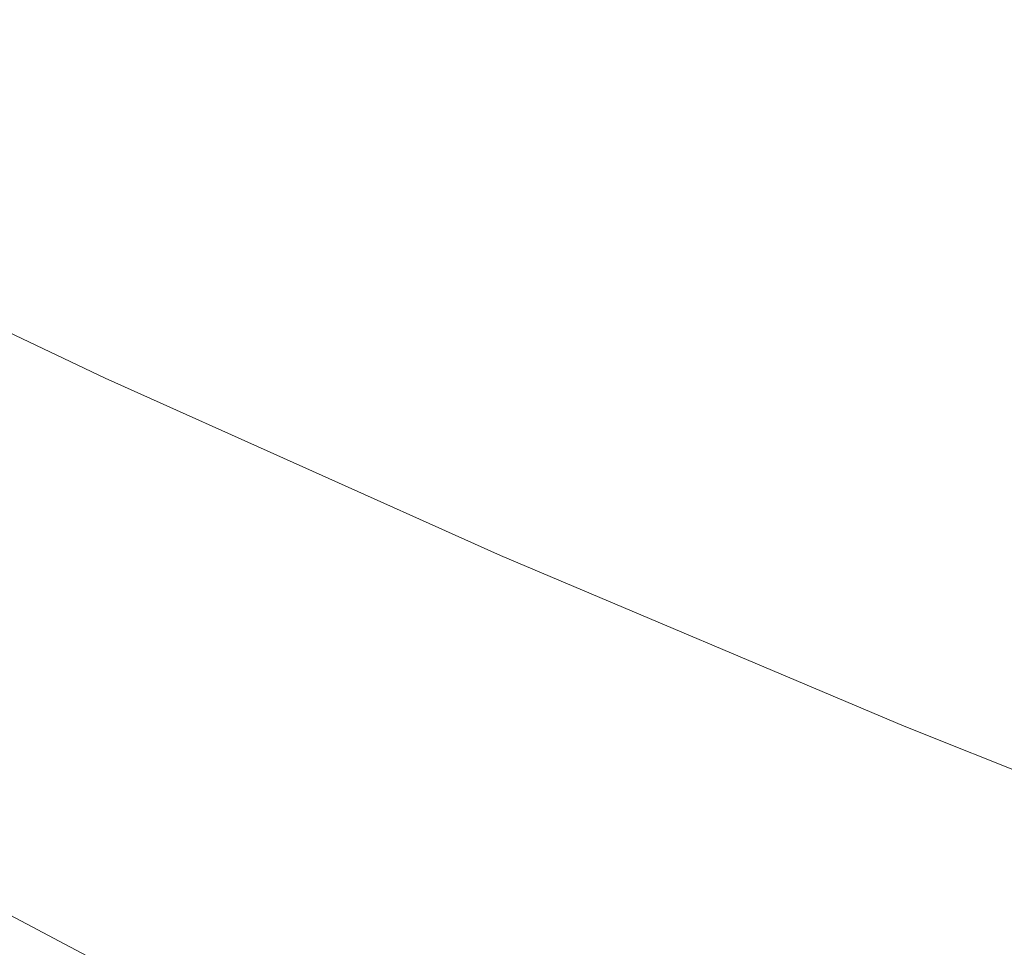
# Model space of a CAD drawing. Header units: millimetres. Extents: x 8 to 524, y 12 to 399.
# Tile 52 of 131: x 466.12 to 467.32, y 151.84 to 152.98. Entities that reach past the tile are written whole.
import ezdxf

# ---------------------------------------------------------------- set-up
doc = ezdxf.new("R2010")
doc.units = ezdxf.units.MM

msp = doc.modelspace()

# ---------------------------------------------------------------- linework, layer by layer
at = {"color": 252, "linetype": 'Continuous', "lineweight": 0, "flags": 128}
for points in [[(461.2551, 155.741), (461.6024, 155.4369), (461.9626, 155.1391), (462.3355, 154.8476), (462.7209, 154.5627), (463.1185, 154.2846), (463.528, 154.0134), (463.9492, 153.7494), (464.3819, 153.4927), (464.8257, 153.2434), (465.2803, 153.0018), (465.7455, 152.768), (466.2209, 152.5421), (466.7063, 152.3243), (467.2013, 152.1148), (467.7056, 151.9136), (468.2189, 151.7209), (468.7408, 151.5369), (469.2711, 151.3615), (469.8092, 151.1951), (470.355, 151.0376), (470.9081, 150.8892), (471.468, 150.7499)], [(465.6232, 152.1511), (466.0502, 151.9115), (466.4878, 151.6794), (466.9358, 151.4551), (467.394, 151.2386), (467.8619, 151.0301), (468.3393, 150.8298), (468.8258, 150.6377), (469.3211, 150.4541), (469.8249, 150.279), (470.3368, 150.1126), (470.8565, 149.9549), (471.3835, 149.8062)]]:
    msp.add_lwpolyline(points, dxfattribs=at)
at = {"color": 252, "linetype": 'Continuous', "lineweight": 0}
msp.add_open_spline([(430.7749, 152.0579), (430.789, 152.0656), (430.8205, 152.0826), (430.8724, 152.1107), (430.934, 152.144), (431.0051, 152.1825), (431.0858, 152.2262), (431.1761, 152.2751), (431.2746, 152.3284), (431.3811, 152.3859), (431.4953, 152.4476), (431.6184, 152.5141), (431.7503, 152.5853), (431.8902, 152.6607), (432.038, 152.7403), (432.1934, 152.8241), (432.3574, 152.9123), (432.5417, 153.0115), (432.7474, 153.1221), (432.9758, 153.2447), (433.2162, 153.3737), (433.4686, 153.509), (433.733, 153.6506), (433.9936, 153.79), (434.2493, 153.9266), (434.499, 154.0599), (434.757, 154.1975), (435.0122, 154.3335), (435.264, 154.4676), (435.4457, 154.5642), (435.5594, 154.6246), (435.6029, 154.6478), (435.6402, 154.6676), (435.6774, 154.6874), (435.7146, 154.7071), (435.7518, 154.7269), (435.9505, 154.8324), (436.3074, 155.0219), (436.842, 155.3051), (437.3886, 155.5941), (437.9461, 155.8884), (438.4912, 156.1757), (439.0034, 156.4452), (439.4835, 156.6974), (439.9152, 156.924), (440.25, 157.0995), (440.4597, 157.2093), (440.5434, 157.2532), (440.5743, 157.2694), (440.5839, 157.2744), (440.5935, 157.2794), (440.6031, 157.2845), (440.6127, 157.2895), (440.6385, 157.303), (440.6836, 157.3266), (440.7512, 157.362), (440.8283, 157.4023), (440.9149, 157.4477), (441.0111, 157.4979), (441.1144, 157.552), (441.2246, 157.6096), (441.3413, 157.6706), (441.4664, 157.736), (441.5999, 157.8058), (441.7521, 157.8852), (441.9241, 157.975), (442.1171, 158.0757), (442.3221, 158.1827), (442.5391, 158.2958), (442.7667, 158.4144), (443.0045, 158.5382), (443.2526, 158.6673), (443.5121, 158.8024), (443.7851, 158.9443), (444.0717, 159.0932), (444.372, 159.2491), (444.6842, 159.4111), (445.0082, 159.5791), (445.3441, 159.7532), (445.6918, 159.9333), (446.0513, 160.1194), (446.4225, 160.3114), (446.8055, 160.5094), (447.2003, 160.7133), (447.6067, 160.9231), (448.0249, 161.1388), (448.4546, 161.3603), (448.861, 161.5696), (449.2423, 161.7659), (449.5969, 161.9484), (449.9585, 162.1343), (450.3117, 162.3159), (450.6562, 162.4929), (450.9776, 162.6579), (451.2334, 162.7893), (451.3833, 162.8662), (451.4393, 162.8949), (451.4568, 162.9039), (451.4743, 162.9129), (451.4918, 162.9219), (451.5093, 162.9309), (452.2073, 163.289), (453.5834, 163.9943), (455.2881, 164.8669), (456.4546, 165.4636), (456.9547, 165.7194), (457.1356, 165.8119), (457.1853, 165.8373), (457.235, 165.8627), (457.2847, 165.8881), (457.3316, 165.9121), (457.3707, 165.9321), (457.4365, 165.9657), (457.5352, 166.0162), (457.6753, 166.0878), (457.8256, 166.1646), (457.9859, 166.2464), (458.1564, 166.3335), (458.3429, 166.4287), (458.5461, 166.5324), (458.7667, 166.6449), (458.9992, 166.7635), (459.2438, 166.8882), (459.5003, 167.0189), (459.7688, 167.1558), (460.041, 167.2945), (460.3163, 167.4346), (460.5939, 167.576), (460.8816, 167.7225), (461.1794, 167.874), (461.4871, 168.0305), (461.7872, 168.1831), (462.0786, 168.3312), (462.3604, 168.4744), (462.6492, 168.6211), (462.9436, 168.7706), (463.153, 168.8769), (463.2751, 168.9389), (463.3091, 168.9562), (463.3432, 168.9735), (463.3774, 168.9909), (463.4117, 169.0083), (463.4441, 169.0247), (463.5668, 169.087), (464.0904, 169.3526), (465.238, 169.9344), (466.9162, 170.7836), (468.8139, 171.7414), (470.7102, 172.696), (472.6058, 173.6472), (474.5016, 174.5956), (475.7625, 175.2257), (476.3934, 175.5411)], degree=3, knots=[0, 0, 0, 0, 0.000915, 0.0020379, 0.0033686, 0.004907, 0.0066528, 0.0086059, 0.0107659, 0.0130437, 0.0155136, 0.0181756, 0.0210297, 0.0240756, 0.0272538, 0.0306166, 0.0341641, 0.0378958, 0.0425785, 0.0475218, 0.0527253, 0.0581887, 0.0639116, 0.0698935, 0.0751182, 0.0805251, 0.0861139, 0.0918844, 0.0971125, 0.1024809, 0.1036927, 0.104502, 0.1053102, 0.1061174, 0.1069235, 0.1077286, 0.1085327, 0.1198424, 0.1309437, 0.1433067, 0.1554028, 0.1672328, 0.1787979, 0.1887567, 0.1985116, 0.2069278, 0.2105812, 0.212179, 0.2123879, 0.2125966, 0.2128052, 0.2130137, 0.2132221, 0.2134304, 0.214693, 0.2161625, 0.2178387, 0.2197216, 0.2218111, 0.2241071, 0.226461, 0.2289982, 0.2317187, 0.2346223, 0.2377089, 0.2416454, 0.2458439, 0.2503041, 0.2550259, 0.2600088, 0.2651568, 0.2705562, 0.2762068, 0.2821082, 0.2883884, 0.2949292, 0.3017302, 0.3087912, 0.3161117, 0.3236916, 0.3315304, 0.3396279, 0.3479836, 0.3565974, 0.3654688, 0.3745976, 0.3839836, 0.3936263, 0.4012259, 0.4089776, 0.4168811, 0.4249364, 0.4321505, 0.4394819, 0.4460306, 0.4489408, 0.4493232, 0.4497059, 0.4500889, 0.4504722, 0.4508558, 0.4512397, 0.4962987, 0.5412619, 0.5633894, 0.5731197, 0.5742117, 0.5753036, 0.5763955, 0.5774874, 0.5785792, 0.5794871, 0.5800617, 0.5829174, 0.5859959, 0.5892972, 0.5928212, 0.5965679, 0.6005372, 0.6051212, 0.6099701, 0.6150837, 0.6204621, 0.6261051, 0.6320127, 0.6381848, 0.644075, 0.6501873, 0.6565219, 0.6630786, 0.6698576, 0.6768586, 0.6829113, 0.6891206, 0.6954868, 0.7020098, 0.7085922, 0.7093406, 0.7100909, 0.7108431, 0.7115972, 0.7123533, 0.7131112, 0.7137428, 0.7204688, 0.7477649, 0.7897296, 0.8317083, 0.8737128, 0.9157551, 0.9578471, 1, 1, 1, 1], dxfattribs=at)

doc.saveas('drawing.dxf')
